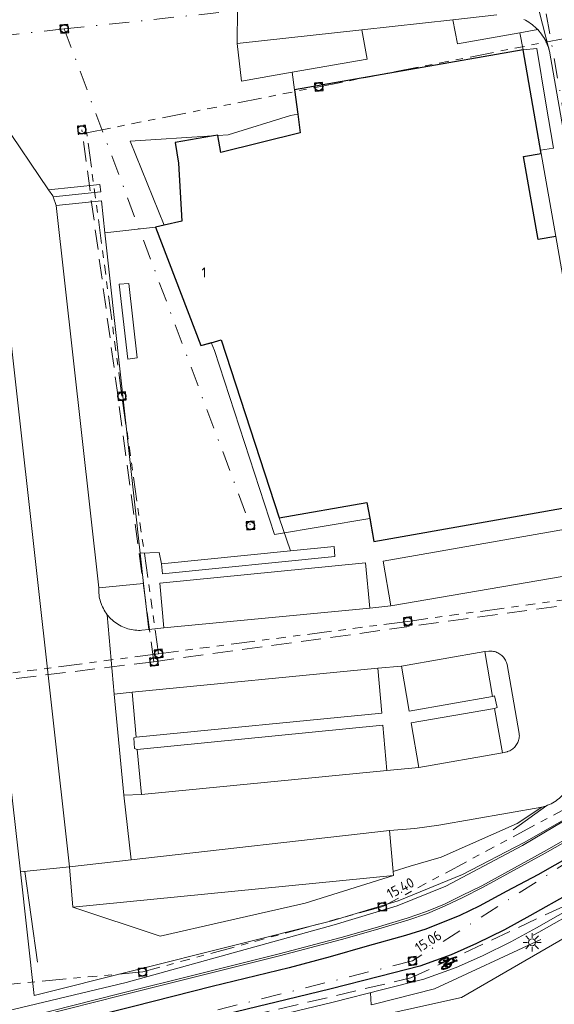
# Model space of a CAD drawing. Header units: metres. Extents: x 174255 to 175175, y 462028 to 462911.
# Tile 4 of 256: x 174359 to 174412, y 462183 to 462281. Entities that reach past the tile are written whole.
import ezdxf
from ezdxf.enums import TextEntityAlignment as Align

# ---------------------------------------------------------------- set-up
doc = ezdxf.new("R2010")
doc.units = ezdxf.units.M
for name, pattern in [('RI-DRAINAGE', [19.2, 6, -1.8, 1.8, -1.8, 2.4, -1.8, 1.8, -1.8]), ('RI-HWA', [7.4, 5, -2.4]), ('RI-VWA', [11, 5, -3, 0, -3])]:
    doc.linetypes.add(name, pattern=pattern)
for name, color, linetype, lineweight in [('B-WE-IE-MEUBILAIR_WEGMEUBILAIR-LICHTMAST-S', 8, 'Continuous', 20), ('B-WE-OG-BEBOUWING-G', 8, 'Continuous', 30), ('B-WE-OG-BEBOUWING_HUISNUMMER-T20', 8, 'Continuous', 20), ('B-WE-OG-TERREIN_GROEN-G', 8, 'Continuous', 20), ('B-WE-OG-TERREINAFSCHEIDING-G', 8, 'IE-TERREINAFSCHEIDING-KUNSTMATIG-DICHT', 20), ('B-WE-OG-WEG_VERHARD_GESLOTEN -G', 8, 'Continuous', 20), ('B-WE-OG-WEG_VERHARD_OPEN -G', 8, 'Continuous', 20), ('B-WE-RI-DRAINAGE-G', 8, 'RI-DRAINAGE', 20), ('B-WE-RI-DRAINAGE-T20', 8, 'Continuous', 20), ('B-WE-RI-DRAINAGE_RIOOLPUT_INSPECTIEPUT-S', 8, 'Continuous', 20), ('B-WE-RI-HWA-G', 8, 'RI-HWA', 20), ('B-WE-RI-HWA_RIOOLPUT_INSPECTIEPUT-S', 8, 'RI-HWA', 20), ('B-WE-RI-VWA-G', 8, 'RI-VWA', 20), ('B-WE-RI-VWA-T20', 8, 'Continuous', 20), ('B-WE-RI-VWA_RIOOLPUT_INSPECTIEPUT-S', 8, 'Continuous', 20), ('B-WE-VW-MARKERING_SYMBOOL-G', 8, 'Continuous', 20), ('B-XX-KG-GRENS_PERCEEL-BEREKEND-G', 213, 'Continuous', 20), ('B-XX-KG-GRENS_PERCEEL-G', 213, 'Continuous', 20)]:
    doc.layers.add(name, color=color, linetype=linetype, lineweight=lineweight)
doc.layers.add('B-WE-VH-MATERIAALGRENS-G', color=8, linetype='Continuous')
doc.styles.add('NLCS-ISO-M500-T20', font='NLCS-ISO.ttf', dxfattribs={"height": 1})
doc.linetypes.add('IE-TERREINAFSCHEIDING-KUNSTMATIG-DICHT', pattern='A,8,-1,[82,NLCS.SHX,S=0.75,R=90,X=0,Y=0],-1', length=10)

# ---------------------------------------------------------------- blocks, each defined once
blk = doc.blocks.new('B-SRI-PUT_VWA-SO')
at = {"flags": 128}
blk.add_lwpolyline([(-2, 2), (2, 2), (2, -2), (-2, -2)], close=True, dxfattribs=at)
at = {"lineweight": -3, "flags": 128}
blk.add_lwpolyline([(2, -2), (2, 2), (-2, 2), (-2, -2)], close=True, dxfattribs=at)
at = {"lineweight": -3}
blk.add_circle((0, 0), 2, dxfattribs=at)
blk = doc.blocks.new('Lichtmast bestaand')
for p, q in [((-0.45, 0), (-0.9, 0)), ((-0.318, 0.318), (-0.636, 0.636)), ((0, 0.45), (0, 0.9)), ((0.318, 0.318), (0.636, 0.636)), ((0.45, 0), (0.9, 0)), ((-0.318, -0.318), (-0.636, -0.636)), ((0, -0.9), (0, -0.45)), ((0.318, -0.318), (0.636, -0.636))]:
    blk.add_line(p, q)
blk.add_circle((0, 0), 0.35)
blk = doc.blocks.new('fietssymbool')
for p, q in [((-0.242, 1.24), (-0.262, 1.05)), ((-0.231, 1.347), (-0.242, 1.24)), ((-0.19, 1.743), (-0.231, 1.347)), ((-0.219, 0.992), (-0.205, 1.138)), ((-0.205, 0.964), (-0.219, 0.992)), ((-0.205, 1.138), (0.006, 0.562)), ((-0.182, 1.363), (-0.194, 1.246)), ((-0.194, 1.246), (-0.048, 0.847)), ((-0.177, 1.801), (-0.19, 1.743)), ((0.012, 1.363), (-0.182, 1.363)), ((-0.165, 1.523), (-0.152, 1.653)), ((-0.005, 1.523), (-0.165, 1.523)), ((-0.061, 1.856), (-0.108, 1.856)), ((-0.105, 1.695), (-0.061, 1.695)), ((-0.061, 1.695), (-0.061, 1.856)), ((0.163, 1.523), (-0.005, 1.523)), ((0.146, 1.363), (0.012, 1.363)), ((0.073, 0.65), (0.146, 1.363)), ((0.183, 1.258), (0.121, 0.65)), ((0.125, 1.733), (0.125, 1.71)), ((0.255, 1.743), (0.134, 1.743)), ((0.144, 1.673), (0.175, 1.649)), ((0.175, 1.649), (0.163, 1.523)), ((0.217, 1.063), (0.183, 1.258)), ((0.201, 1.432), (0.219, 1.615)), ((0.266, 1.054), (0.201, 1.432)), ((0.227, 1.005), (0.217, 1.063)), ((0.219, 1.615), (0.229, 1.608)), ((0.244, 1.614), (0.265, 1.732)), ((-0.468, 0.651), (-0.473, 0.572)), ((-0.473, 0.572), (-0.472, 0.486)), ((-0.431, 0.06), (-0.405, 0.028)), ((-0.357, 0.513), (-0.347, 0.611)), ((-0.299, 0.512), (-0.317, 0.494)), ((-0.289, 0.938), (-0.303, 0.949)), ((-0.285, 0.538), (-0.299, 0.512)), ((-0.295, 0.715), (-0.274, 0.918)), ((-0.274, 0.918), (-0.289, 0.938)), ((-0.273, 0.575), (-0.285, 0.538)), ((-0.262, 0.631), (-0.273, 0.575)), ((-0.235, 0.845), (-0.262, 0.631)), ((-0.219, 0.795), (-0.235, 0.845)), ((-0.195, 0.654), (-0.204, 0.728)), ((-0.159, 0.817), (-0.172, 0.873)), ((-0.14, 0.675), (-0.147, 0.743)), ((-0.048, 0.847), (0.024, 0.65)), ((0.006, 0.562), (0.009, 0.439)), ((0.024, 0.65), (0.073, 0.65)), ((0.101, 0.374), (0.141, 0.386)), ((0.121, 0.65), (0.138, 0.649)), ((0.191, 0.65), (0.333, 0.65)), ((0.308, 0.44), (0.193, 0.403)), ((0.197, 0.376), (0.193, 0.403)), ((0.205, 0.328), (0.197, 0.376)), ((0.217, 0.277), (0.205, 0.328)), ((0.237, 0.221), (0.217, 0.277)), ((0.255, 0.186), (0.237, 0.221)), ((0.277, 0.153), (0.255, 0.186)), ((0.38, 0.602), (0.38, 0.539)), ((0.469, 0.553), (0.469, 0.54))]:
    blk.add_line(p, q)
for centre, radius, start, end in [((-0.046, 0.765), 0.46, 144.84004, 163.73474), ((-0.333, 0.967), 0.109, 49.47188, 144.84022), ((-0.617, 0.766), 0.457, 16.21951, 29.63819), ((-0.108, 1.785), 0.0709, 90.00029, 167.2222), ((-0.105, 1.648), 0.0472, 90.33459, 174.16523), ((0.134, 1.733), 0.00945, 90, 180), ((0.172, 1.71), 0.0472, 179.99871, 232.73214), ((0.62, 0.765), 0.46, 148.55941, 163.73478), ((0.235, 1.615), 0.00945, 232.73376, 350.17812), ((0.255, 1.733), 0.00945, 350.17795, 90), ((0.333, 0.967), 0.109, 35.15989, 127.34095), ((0.046, 0.765), 0.46, 16.26526, 35.15996), ((1.169, 0.538), 1.7, 173.10903, 186.8907), ((0.421, 0.628), 0.946, 163.73481, 173.10912), ((0.421, 0.448), 0.946, 186.89088, 196.26519), ((-0.046, 0.311), 0.46, 196.26526, 215.15996), ((0.749, 0.54), 1.222, 171.98013, 188.02006), ((0.212, 0.615), 0.679, 161.21438, 171.98035), ((0.212, 0.464), 0.679, 188.01975, 198.78572), ((-0.125, 0.73), 0.324, 140.60696, 161.21394), ((-0.125, 0.35), 0.324, 198.78584, 219.39282), ((-0.333, 0.109), 0.109, 215.15995, 324.84026), ((-0.331, 0.899), 0.0567, 42.3697, 140.60647), ((-0.331, 0.18), 0.0567, 219.39287, 320.60651), ((-0.333, 0.511), 0.0236, 174.14449, 313.95888), ((-0.276, 0.604), 0.0709, 132.99609, 174.14399), ((-0.389, 0.725), 0.0945, 312.99677, 354.16589), ((-0.538, 0.73), 0.324, 35.61423, 39.91432), ((-0.538, 0.35), 0.324, 320.60719, 341.21416), ((-0.62, 0.311), 0.46, 324.83972, 343.73442), ((-0.538, 0.73), 0.324, 18.78592, 20.74172), ((-0.874, 0.615), 0.679, 8.01965, 18.78562), ((-0.874, 0.464), 0.679, 341.21428, 351.98024), ((-1.412, 0.54), 1.222, 351.98013, 8.02008), ((-1.086, 0.628), 0.946, 6.9581, 16.26519), ((-1.086, 0.448), 0.946, 343.73481, 353.10912), ((-1.835, 0.538), 1.7, 353.10904, 6.92814), ((0.08, 0.441), 0.0709, 181.59092, 287.70021), ((1.835, 0.538), 1.7, 173.10955, 176.24184), ((1.835, 0.538), 1.7, 185.12229, 186.89086), ((1.086, 0.628), 0.946, 163.73481, 173.10912), ((1.086, 0.448), 0.946, 186.89088, 196.26519), ((0.62, 0.311), 0.46, 196.26526, 215.15996), ((1.408, 0.54), 1.222, 171.98176, 174.84149), ((1.408, 0.54), 1.222, 186.41075, 188.02074), ((0.87, 0.615), 0.679, 161.21438, 171.98035), ((0.87, 0.464), 0.679, 188.01975, 198.78572), ((0.534, 0.73), 0.324, 140.60696, 161.21394), ((0.534, 0.35), 0.324, 198.78584, 219.39282), ((0.333, 0.109), 0.109, 215.15995, 324.84026), ((0.328, 0.899), 0.0567, 39.39287, 140.60647), ((0.328, 0.18), 0.0567, 219.39287, 320.60651), ((0.276, 0.539), 0.104, 287.7005, 0.00007), ((0.333, 0.602), 0.0472, 0, 90), ((0.121, 0.73), 0.324, 18.78607, 39.39301), ((0.121, 0.35), 0.324, 320.60719, 341.21416), ((0.046, 0.311), 0.46, 324.84004, 343.73474), ((-0.215, 0.615), 0.679, 8.01965, 18.78562), ((-0.215, 0.464), 0.679, 341.21428, 351.98025), ((-0.753, 0.54), 1.222, 0.64206, 8.02012), ((-0.753, 0.54), 1.222, 351.98024, 0.00018), ((-0.421, 0.628), 0.946, 6.89088, 16.26519), ((-0.421, 0.448), 0.946, 343.73481, 353.10912), ((-1.169, 0.538), 1.7, 353.1093, 6.89095)]:
    blk.add_arc(centre, radius, start, end)
for points in [[(-0.413, 0.878), (-0.471, 0.94), (-0.388, 0.918), (-0.449, 0.987)], [(-0.388, 0.918), (-0.449, 0.987), (-0.364, 0.946), (-0.416, 1.038)], [(-0.364, 0.946), (-0.416, 1.038), (-0.346, 0.954), (-0.385, 1.063)], [(-0.346, 0.954), (-0.385, 1.063), (-0.327, 0.956), (-0.346, 1.075)], [(-0.327, 0.956), (-0.346, 1.075), (-0.312, 0.953), (-0.323, 1.076)], [(-0.312, 0.953), (-0.323, 1.076), (-0.296, 0.943), (-0.285, 1.065)], [(-0.296, 0.943), (-0.285, 1.065), (-0.262, 1.05)], [(-0.296, 0.943), (-0.262, 1.05), (-0.219, 0.992)], [(-0.198, 0.948), (-0.274, 0.918), (-0.219, 0.992), (-0.293, 0.941)], [(-0.19, 1.743), (-0.152, 1.653), (-0.262, 1.05), (-0.219, 0.992)], [(0.024, 0.65), (-0.194, 1.246), (0.006, 0.562), (-0.205, 1.138)], [(-0.152, 1.653), (-0.19, 1.743), (-0.148, 1.668), (-0.175, 1.807)], [(0.146, 1.363), (0.163, 1.523), (-0.182, 1.363), (-0.165, 1.523)], [(-0.148, 1.668), (-0.175, 1.807), (-0.141, 1.679), (-0.168, 1.822)], [(-0.141, 1.679), (-0.168, 1.822), (-0.133, 1.686), (-0.16, 1.834)], [(-0.133, 1.686), (-0.16, 1.834), (-0.127, 1.69), (-0.146, 1.845)], [(-0.127, 1.69), (-0.146, 1.845), (-0.121, 1.692), (-0.133, 1.852)], [(-0.121, 1.692), (-0.133, 1.852), (-0.112, 1.695), (-0.12, 1.855)], [(-0.112, 1.695), (-0.12, 1.855), (-0.105, 1.695), (-0.108, 1.856)], [(-0.061, 1.695), (-0.061, 1.856), (-0.105, 1.695), (-0.108, 1.856)], [(0.073, 0.65), (0.121, 0.65), (0.175, 1.649), (0.219, 1.615)], [(0.136, 1.733), (0.125, 1.733), (0.127, 1.74)], [(0.125, 1.733), (0.136, 1.733), (0.125, 1.71), (0.139, 1.706)], [(0.139, 1.706), (0.125, 1.71), (0.126, 1.701)], [(0.139, 1.706), (0.126, 1.701), (0.129, 1.691)], [(0.136, 1.733), (0.127, 1.74), (0.13, 1.742)], [(0.139, 1.706), (0.129, 1.691), (0.134, 1.683)], [(0.136, 1.733), (0.13, 1.742), (0.134, 1.743)], [(0.134, 1.743), (0.144, 1.673), (0.255, 1.743), (0.229, 1.608)], [(0.139, 1.706), (0.134, 1.683), (0.138, 1.678)], [(0.139, 1.706), (0.138, 1.678), (0.144, 1.673)], [(0.217, 1.063), (0.266, 1.054), (0.183, 1.258), (0.201, 1.432)], [(0.277, 0.927), (0.227, 1.005), (0.25, 0.885), (0.195, 0.943)], [(0.217, 1.063), (0.227, 1.005), (0.266, 1.054)], [(0.298, 0.948), (0.266, 1.054), (0.277, 0.927), (0.227, 1.005)], [(0.232, 1.622), (0.229, 1.608), (0.233, 1.606)], [(0.254, 1.734), (0.265, 1.732), (0.232, 1.622), (0.244, 1.614)], [(0.232, 1.622), (0.242, 1.609), (0.244, 1.614)], [(0.232, 1.622), (0.239, 1.607), (0.242, 1.609)], [(0.232, 1.622), (0.233, 1.606), (0.239, 1.607)], [(0.254, 1.734), (0.255, 1.743), (0.259, 1.742)], [(0.254, 1.734), (0.259, 1.742), (0.263, 1.74)], [(0.254, 1.734), (0.263, 1.74), (0.264, 1.736)], [(0.254, 1.734), (0.264, 1.736), (0.265, 1.732)], [(0.311, 0.954), (0.297, 1.07), (0.298, 0.948), (0.266, 1.054)], [(0.322, 0.956), (0.336, 1.076), (0.311, 0.954), (0.297, 1.07)], [(0.342, 0.954), (0.376, 1.067), (0.322, 0.956), (0.336, 1.076)], [(0.358, 0.947), (0.417, 1.037), (0.342, 0.954), (0.376, 1.067)], [(0.373, 0.933), (0.451, 0.983), (0.358, 0.947), (0.417, 1.037)], [(0.393, 0.906), (0.472, 0.938), (0.373, 0.933), (0.451, 0.983)], [(-0.471, 0.601), (-0.53, 0.608), (-0.467, 0.659), (-0.525, 0.676)], [(-0.472, 0.483), (-0.53, 0.477), (-0.471, 0.601), (-0.53, 0.608)], [(-0.466, 0.408), (-0.526, 0.41), (-0.472, 0.483), (-0.53, 0.477)], [(-0.456, 0.338), (-0.518, 0.329), (-0.466, 0.408), (-0.526, 0.41)], [(-0.467, 0.659), (-0.525, 0.676), (-0.458, 0.729), (-0.518, 0.749)], [(-0.458, 0.729), (-0.518, 0.749), (-0.449, 0.773), (-0.508, 0.811)], [(-0.442, 0.279), (-0.509, 0.27), (-0.456, 0.338), (-0.518, 0.329)], [(-0.434, 0.253), (-0.496, 0.214), (-0.442, 0.279), (-0.509, 0.27)], [(-0.449, 0.773), (-0.508, 0.811), (-0.436, 0.82), (-0.493, 0.875)], [(-0.424, 0.226), (-0.48, 0.159), (-0.434, 0.253), (-0.496, 0.214)], [(-0.436, 0.82), (-0.493, 0.875), (-0.413, 0.878), (-0.471, 0.94)], [(-0.411, 0.198), (-0.454, 0.099), (-0.424, 0.226), (-0.48, 0.159)], [(-0.391, 0.166), (-0.424, 0.048), (-0.411, 0.198), (-0.454, 0.099)], [(-0.377, 0.147), (-0.4, 0.023), (-0.391, 0.166), (-0.424, 0.048)], [(-0.354, 0.128), (-0.355, 0.002), (-0.377, 0.147), (-0.4, 0.023)], [(-0.353, 0.556), (-0.355, 0.501), (-0.356, 0.523), (-0.357, 0.508)], [(-0.349, 0.593), (-0.349, 0.493), (-0.353, 0.556), (-0.355, 0.501)], [(-0.341, 0.124), (-0.306, 0.003), (-0.354, 0.128), (-0.355, 0.002)], [(-0.346, 0.619), (-0.339, 0.488), (-0.349, 0.593), (-0.349, 0.493)], [(-0.34, 0.635), (-0.328, 0.488), (-0.346, 0.619), (-0.339, 0.488)], [(-0.305, 0.13), (-0.264, 0.024), (-0.341, 0.124), (-0.306, 0.003)], [(-0.334, 0.645), (-0.318, 0.493), (-0.34, 0.635), (-0.328, 0.488)], [(-0.326, 0.654), (-0.299, 0.512), (-0.334, 0.645), (-0.318, 0.493)], [(-0.311, 0.672), (-0.283, 0.544), (-0.326, 0.654), (-0.299, 0.512)], [(-0.3, 0.695), (-0.271, 0.584), (-0.311, 0.672), (-0.283, 0.544)], [(-0.287, 0.144), (-0.225, 0.075), (-0.305, 0.13), (-0.264, 0.024)], [(-0.295, 0.715), (-0.262, 0.631), (-0.3, 0.695), (-0.271, 0.584)], [(-0.274, 0.918), (-0.235, 0.845), (-0.295, 0.715), (-0.262, 0.631)], [(-0.225, 0.075), (-0.287, 0.144), (-0.189, 0.15), (-0.251, 0.199)], [(-0.175, 0.884), (-0.235, 0.845), (-0.198, 0.948), (-0.274, 0.918)], [(-0.189, 0.15), (-0.251, 0.199), (-0.167, 0.222), (-0.22, 0.282)], [(-0.161, 0.825), (-0.222, 0.806), (-0.175, 0.884), (-0.235, 0.845)], [(-0.147, 0.746), (-0.21, 0.757), (-0.161, 0.825), (-0.222, 0.806)], [(-0.167, 0.222), (-0.22, 0.282), (-0.148, 0.321), (-0.207, 0.339)], [(-0.14, 0.67), (-0.199, 0.693), (-0.147, 0.746), (-0.21, 0.757)], [(-0.148, 0.321), (-0.207, 0.339), (-0.139, 0.415), (-0.194, 0.435)], [(-0.135, 0.594), (-0.191, 0.601), (-0.14, 0.67), (-0.199, 0.693)], [(-0.139, 0.415), (-0.194, 0.435), (-0.135, 0.518), (-0.19, 0.525)], [(-0.135, 0.518), (-0.19, 0.525), (-0.135, 0.594), (-0.191, 0.601)], [(0.009, 0.439), (0.006, 0.562), (0.081, 0.447), (0.024, 0.65)], [(0.009, 0.439), (0.081, 0.447), (0.016, 0.41)], [(0.081, 0.447), (0.016, 0.41), (0.031, 0.39)], [(0.024, 0.65), (0.333, 0.65), (0.101, 0.374), (0.308, 0.44)], [(0.081, 0.447), (0.031, 0.39), (0.046, 0.379)], [(0.081, 0.447), (0.046, 0.379), (0.065, 0.372)], [(0.081, 0.447), (0.065, 0.372), (0.082, 0.371)], [(0.081, 0.447), (0.082, 0.371), (0.101, 0.374)], [(0.194, 0.683), (0.141, 0.69), (0.191, 0.65), (0.138, 0.649)], [(0.202, 0.734), (0.146, 0.738), (0.194, 0.683), (0.141, 0.69)], [(0.193, 0.403), (0.141, 0.386), (0.202, 0.347), (0.147, 0.335)], [(0.216, 0.796), (0.157, 0.808), (0.202, 0.734), (0.146, 0.738)], [(0.202, 0.347), (0.147, 0.335), (0.211, 0.304), (0.155, 0.279)], [(0.211, 0.304), (0.155, 0.279), (0.229, 0.24), (0.169, 0.216)], [(0.232, 0.846), (0.173, 0.875), (0.216, 0.796), (0.157, 0.808)], [(0.229, 0.24), (0.169, 0.216), (0.259, 0.178), (0.189, 0.148)], [(0.25, 0.885), (0.195, 0.943), (0.232, 0.846), (0.173, 0.875)], [(0.259, 0.178), (0.189, 0.148), (0.288, 0.139), (0.22, 0.083)], [(0.288, 0.139), (0.22, 0.083), (0.294, 0.134), (0.252, 0.036)], [(0.294, 0.134), (0.252, 0.036), (0.315, 0.125), (0.286, 0.011)], [(0.315, 0.125), (0.286, 0.011), (0.325, 0.123), (0.325, 0)], [(0.319, 0.53), (0.308, 0.44), (0.328, 0.448)], [(0.38, 0.602), (0.328, 0.61), (0.38, 0.539), (0.319, 0.53)], [(0.319, 0.53), (0.378, 0.519), (0.319, 0.53), (0.38, 0.539)], [(0.319, 0.53), (0.37, 0.494), (0.319, 0.53), (0.378, 0.519)], [(0.319, 0.53), (0.357, 0.473), (0.319, 0.53), (0.37, 0.494)], [(0.319, 0.53), (0.328, 0.448), (0.319, 0.53), (0.357, 0.473)], [(0.325, 0.123), (0.325, 0), (0.34, 0.125), (0.362, 0.004)], [(0.328, 0.61), (0.365, 0.637), (0.333, 0.65), (0.352, 0.646)], [(0.328, 0.61), (0.377, 0.619), (0.365, 0.637)], [(0.328, 0.61), (0.38, 0.602), (0.377, 0.619)], [(0.34, 0.125), (0.362, 0.004), (0.351, 0.128), (0.386, 0.014)], [(0.351, 0.128), (0.386, 0.014), (0.371, 0.144), (0.419, 0.042)], [(0.371, 0.144), (0.419, 0.042), (0.391, 0.17), (0.448, 0.088)], [(0.391, 0.17), (0.448, 0.088), (0.403, 0.19), (0.467, 0.126)], [(0.416, 0.863), (0.485, 0.902), (0.393, 0.906), (0.472, 0.938)], [(0.403, 0.19), (0.467, 0.126), (0.415, 0.213), (0.488, 0.182)], [(0.415, 0.213), (0.488, 0.182), (0.429, 0.249), (0.499, 0.224)], [(0.43, 0.827), (0.497, 0.859), (0.416, 0.863), (0.485, 0.902)], [(0.429, 0.249), (0.499, 0.224), (0.439, 0.282), (0.509, 0.269)], [(0.445, 0.776), (0.509, 0.805), (0.43, 0.827), (0.497, 0.859)], [(0.439, 0.282), (0.509, 0.269), (0.454, 0.346), (0.519, 0.334)], [(0.458, 0.707), (0.52, 0.729), (0.445, 0.776), (0.509, 0.805)], [(0.454, 0.346), (0.519, 0.334), (0.463, 0.418), (0.525, 0.4)], [(0.465, 0.642), (0.528, 0.632), (0.458, 0.707), (0.52, 0.729)], [(0.463, 0.418), (0.525, 0.4), (0.467, 0.473), (0.53, 0.47)], [(0.467, 0.473), (0.53, 0.47), (0.465, 0.642), (0.528, 0.632)]]:
    blk.add_solid(points)

msp = doc.modelspace()

# ---------------------------------------------------------------- linework, layer by layer
at = {"layer": 'B-WE-OG-BEBOUWING-G'}
for points in [[(174412.642, 462259.073), (174410.869, 462258.761), (174409.414, 462267.043), (174411.187, 462267.354), (174409.377, 462277.689), (174386.609, 462273.682), (174386.921, 462271.279), (174387.162, 462269.419), (174379.26, 462267.438), (174378.964, 462269.133), (174378.956, 462269.182), (174378.541, 462269.109), (174374.701, 462268.439), (174375.037, 462266.39), (174375.372, 462260.612), (174373.613, 462260.192), (174372.748, 462259.986), (174377.268, 462248.202), (174378.292, 462248.488), (174379.281, 462248.764), (174385.083, 462231.025)], [(174385.083, 462231.025), (174393.816, 462232.572), (174394.097, 462230.988), (174394.507, 462228.673), (174417.278, 462232.7)]]:
    msp.add_lwpolyline(points, dxfattribs=at)
at = {"layer": 'B-WE-OG-TERREIN_GROEN-G'}
msp.add_line((174396.476, 462195.386), (174396.438, 462195.791), dxfattribs=at)
for points in [[(174406.765, 462281.161), (174402.372, 462280.676)], [(174402.372, 462280.676), (174402.837, 462278.287), (174409.061, 462279.377), (174410.841, 462279.689), (174410.721, 462279.811), (174410.578, 462279.946), (174410.43, 462280.075), (174410.276, 462280.198), (174410.118, 462280.314), (174409.955, 462280.424), (174409.788, 462280.527), (174409.617, 462280.623), (174409.442, 462280.713)], [(174393.314, 462279.677), (174380.884, 462278.305), (174381.315, 462274.552), (174386.364, 462275.44), (174393.828, 462276.752), (174393.314, 462279.677)], [(174372.083, 462219.905), (174371.541, 462224.49), (174367.093, 462224.072), (174367.088, 462223.892), (174367.091, 462223.712), (174367.102, 462223.532), (174367.121, 462223.354), (174367.148, 462223.176), (174367.183, 462222.999), (174367.225, 462222.824), (174367.276, 462222.651), (174367.334, 462222.481), (174367.399, 462222.313), (174367.472, 462222.148), (174367.552, 462221.987), (174367.639, 462221.83), (174367.733, 462221.676), (174367.834, 462221.527), (174367.941, 462221.383), (174368.055, 462221.243), (174368.175, 462221.109), (174368.3, 462220.98), (174368.431, 462220.857), (174368.568, 462220.739), (174368.71, 462220.628), (174368.856, 462220.524), (174369.007, 462220.426), (174369.162, 462220.334), (174369.321, 462220.25), (174369.484, 462220.173), (174369.65, 462220.103), (174369.818, 462220.041), (174369.99, 462219.986), (174370.164, 462219.938), (174370.339, 462219.899), (174370.516, 462219.867), (174370.695, 462219.844), (174370.874, 462219.828), (174371.054, 462219.82), (174371.234, 462219.821), (174371.386, 462219.827), (174372.083, 462219.905)], [(174411.244, 462202.182), (174411.294, 462202.196), (174411.476, 462202.25), (174411.656, 462202.312), (174411.832, 462202.382), (174412.006, 462202.459), (174412.177, 462202.543), (174412.343, 462202.635), (174412.506, 462202.733), (174412.665, 462202.838), (174412.818, 462202.95), (174412.967, 462203.068), (174413.111, 462203.192), (174413.25, 462203.322), (174413.383, 462203.458), (174413.51, 462203.599), (174413.617, 462203.729)], [(174396.059, 462199.87), (174396.438, 462195.791), (174398.119, 462196.309), (174401.228, 462197.207), (174408.805, 462200.572), (174411.244, 462202.182), (174400.978, 462200.409), (174398.587, 462200.086), (174396.059, 462199.87)], [(174359.284, 462195.752), (174364.188, 462196.236), (174364.52, 462192.217)], [(174396.476, 462195.386), (174364.52, 462192.217), (174373.224, 462189.351), (174379.63, 462190.807), (174387.666, 462192.639), (174396.476, 462195.386)], [(174394.665, 462182.609), (174394.232, 462182.494), (174394.187, 462183.71)]]:
    msp.add_lwpolyline(points, dxfattribs=at)
at = {"layer": 'B-WE-OG-TERREINAFSCHEIDING-G', "ltscale": 0.5}
for p, q in [((174411.758, 462202.352), (174408.392, 462199.943)), ((174359.736, 462195.797), (174360.994, 462186.752))]:
    msp.add_line(p, q, dxfattribs=at)
msp.add_lwpolyline([(174411.166, 462189.022), (174400.57, 462184.089), (174394.665, 462182.609)], dxfattribs=at)
at = {"layer": 'B-WE-OG-WEG_VERHARD_GESLOTEN -G'}
for points in [[(174419.86, 462202.313), (174411.573, 462197.6), (174405.351, 462194.186), (174403.365, 462193.209), (174401.617, 462192.362), (174399.84, 462191.618), (174397.885, 462190.944), (174394.687, 462189.966), (174391.297, 462189.026), (174385.118, 462187.378), (174377.007, 462185.364), (174369.291, 462183.435), (174350.898, 462178.779)], [(174424.955, 462198.129), (174420.118, 462195.413), (174415.047, 462192.63), (174410.72, 462190.179), (174408.165, 462188.786), (174405.323, 462187.379), (174402.729, 462186.222), (174399.487, 462185.063), (174395.413, 462184.021), (174390.462, 462182.766), (174385.078, 462181.468), (174383.288, 462181.025), (174375.435, 462179.116), (174372.236, 462178.597), (174369.74, 462178.02), (174352.445, 462173.896)], [(174425.199, 462197.693), (174420.361, 462194.976), (174415.291, 462192.194), (174410.963, 462189.742), (174410.395, 462189.432)]]:
    msp.add_lwpolyline(points, dxfattribs=at)
at = {"layer": 'B-WE-OG-WEG_VERHARD_OPEN -G'}
for p, q in [((174411.99, 462277.657), (174409.243, 462288.384)), ((174393.314, 462279.677), (174402.372, 462280.676)), ((174409.061, 462279.377), (174409.377, 462277.689)), ((174386.364, 462275.44), (174386.609, 462273.682)), ((174362.858, 462262.152), (174362.54, 462263.02)), ((174367.093, 462224.072), (174362.858, 462262.152)), ((174372.748, 462259.986), (174367.707, 462259.436)), ((174367.707, 462259.436), (174371.209, 462227.517)), ((174352.168, 462258.636), (174359.284, 462195.752)), ((174386.192, 462227.733), (174385.083, 462231.025)), ((174386.192, 462227.733), (174373.34, 462226.442)), ((174371.209, 462227.517), (174371.541, 462224.49)), ((174414.634, 462225.415), (174396.202, 462222.249)), ((174394.094, 462222.038), (174373.573, 462220.071)), ((174396.202, 462222.249), (174394.094, 462222.038)), ((174367.941, 462221.383), (174368.637, 462213.468)), ((174373.573, 462220.071), (174372.083, 462219.905)), ((174397.251, 462216.254), (174405.556, 462217.697)), ((174405.556, 462217.697), (174406.319, 462213.243)), ((174370.413, 462213.652), (174394.908, 462216.056)), ((174394.908, 462216.056), (174397.251, 462216.254)), ((174370.413, 462213.652), (174368.637, 462213.468)), ((174368.637, 462213.468), (174369.593, 462203.381)), ((174370.82, 462209.167), (174370.413, 462213.652)), ((174406.531, 462212.038), (174407.323, 462207.624)), ((174371.347, 462203.461), (174370.926, 462207.935)), ((174407.323, 462207.624), (174398.986, 462206.156)), ((174398.986, 462206.156), (174395.802, 462205.858)), ((174395.802, 462205.858), (174371.347, 462203.461)), ((174369.593, 462203.381), (174371.347, 462203.461)), ((174369.593, 462203.381), (174370.328, 462196.936)), ((174370.328, 462196.936), (174396.059, 462199.87))]:
    msp.add_line(p, q, dxfattribs=at)
for points in [[(174362.095, 462263.72), (174357.461, 462270.574), (174357.372, 462270.698), (174357.269, 462270.853), (174357.173, 462271.012), (174357.084, 462271.175), (174357.002, 462271.342), (174356.928, 462271.512), (174356.86, 462271.685), (174356.801, 462271.861), (174356.749, 462272.04), (174356.704, 462272.22), (174356.668, 462272.403), (174356.639, 462272.586), (174356.618, 462272.771), (174353.686, 462299.672)], [(174382.458, 462285.406), (174380.967, 462285.244), (174380.884, 462278.305)], [(174410.841, 462279.689), (174410.973, 462279.544), (174411.099, 462279.393), (174411.219, 462279.238), (174411.333, 462279.077), (174411.44, 462278.913), (174411.54, 462278.744), (174411.633, 462278.571), (174411.719, 462278.394), (174411.798, 462278.214), (174411.869, 462278.031), (174411.933, 462277.845), (174411.99, 462277.657)], [(174422.59, 462218.374), (174419.972, 462231.06), (174419.979, 462231.279), (174419.979, 462231.498), (174419.97, 462231.717), (174419.953, 462231.935), (174419.929, 462232.153), (174419.896, 462232.37), (174419.879, 462232.467), (174419.722, 462233.377), (174412.018, 462277.549), (174411.99, 462277.657)], [(174362.54, 462263.02), (174367.292, 462263.519), (174367.216, 462264.268), (174362.095, 462263.72)], [(174362.095, 462263.72), (174362.506, 462263.112), (174362.54, 462263.02)], [(174367.707, 462259.436), (174367.358, 462262.616), (174362.858, 462262.152)], [(174357.151, 462259.188), (174364.188, 462196.236), (174370.328, 462196.936)], [(174370.093, 462254.401), (174369.139, 462254.307), (174369.977, 462246.839), (174370.928, 462246.968), (174370.093, 462254.401)], [(174396.202, 462222.249), (174395.434, 462226.707), (174413.798, 462229.946)], [(174373.34, 462226.442), (174373.444, 462225.446), (174390.636, 462227.164), (174390.539, 462228.169), (174386.192, 462227.733)], [(174371.209, 462227.517), (174373.105, 462227.587), (174373.34, 462226.442)], [(174373.573, 462220.071), (174373.187, 462224.524), (174393.691, 462226.535), (174394.094, 462222.038)], [(174407.323, 462207.624), (174407.782, 462207.723), (174407.836, 462207.739), (174407.945, 462207.778), (174408.052, 462207.824), (174408.155, 462207.878), (174408.254, 462207.938), (174408.348, 462208.006), (174408.438, 462208.079), (174408.523, 462208.159), (174408.601, 462208.244), (174408.674, 462208.334), (174408.74, 462208.429), (174408.8, 462208.529), (174408.853, 462208.632), (174408.898, 462208.739), (174408.936, 462208.849), (174408.966, 462208.961), (174408.989, 462209.074), (174409.003, 462209.19), (174409.01, 462209.305), (174409.008, 462209.421), (174408.999, 462209.537), (174407.781, 462216.429), (174407.758, 462216.515), (174407.721, 462216.627), (174407.676, 462216.736), (174407.624, 462216.842), (174407.565, 462216.944), (174407.499, 462217.042), (174407.427, 462217.135), (174407.349, 462217.223), (174407.264, 462217.306), (174407.175, 462217.382), (174407.08, 462217.453), (174406.981, 462217.516), (174406.878, 462217.573), (174406.771, 462217.623), (174406.661, 462217.666), (174406.548, 462217.7), (174406.433, 462217.727), (174406.317, 462217.747), (174406.2, 462217.758), (174406.082, 462217.762), (174405.964, 462217.757), (174405.556, 462217.697)], [(174394.908, 462216.056), (174395.306, 462211.557), (174370.82, 462209.167)], [(174406.319, 462213.243), (174398.025, 462211.779), (174397.251, 462216.254)], [(174406.319, 462213.243), (174406.546, 462213.287), (174406.795, 462212.123), (174406.531, 462212.038)], [(174398.986, 462206.156), (174398.245, 462210.599), (174406.531, 462212.038)], [(174370.926, 462207.935), (174395.412, 462210.368), (174395.802, 462205.858)], [(174370.926, 462207.935), (174370.65, 462208.046), (174370.597, 462209.098), (174370.82, 462209.167)], [(174424.145, 462207.349), (174423.903, 462207.067), (174423.635, 462206.81), (174423.343, 462206.58), (174409.48, 462198.662), (174403.34, 462195.474), (174396.93, 462192.869), (174390.306, 462190.87), (174360.655, 462183.414), (174359.284, 462195.752)], [(174419.759, 462202.486), (174411.475, 462197.775), (174405.259, 462194.363), (174403.277, 462193.389), (174401.535, 462192.545), (174399.769, 462191.805), (174397.823, 462191.134), (174394.631, 462190.158), (174391.244, 462189.219), (174385.069, 462187.572), (174376.959, 462185.558), (174369.242, 462183.629), (174350.85, 462178.973)]]:
    msp.add_lwpolyline(points, dxfattribs=at)
at = {"layer": 'B-WE-RI-DRAINAGE-G', "ltscale": 0.4}
for p, q in [((174373.062, 462217.496), (174369.401, 462243.154)), ((174397.889, 462220.717), (174373.062, 462217.496)), ((174373.062, 462217.496), (174352.887, 462214.843)), ((174437.591, 462214.91), (174395.402, 462192.287)), ((174395.402, 462192.287), (174371.492, 462185.791)), ((174371.492, 462185.791), (174354.491, 462184.204))]:
    msp.add_line(p, q, dxfattribs=at)
for points in [[(174389.021, 462273.994), (174413.39, 462278.786), (174418.033, 462251.62)], [(174369.401, 462243.154), (174365.9, 462269.409), (174389.021, 462273.994)], [(174418.033, 462251.62), (174422.719, 462224.14), (174397.889, 462220.717)]]:
    msp.add_lwpolyline(points, dxfattribs=at)
at = {"layer": 'B-WE-RI-HWA-G', "ltscale": 0.4}
for p, q in [((174372.595, 462216.696), (174365.399, 462269.705)), ((174372.595, 462216.696), (174423.042, 462223.633)), ((174372.595, 462216.696), (174352.893, 462214.278)), ((174398.196, 462185.183), (174431.256, 462200.678)), ((174356.205, 462175.277), (174398.196, 462185.183))]:
    msp.add_line(p, q, dxfattribs=at)
at = {"layer": 'B-WE-RI-VWA-G', "ltscale": 0.4}
for p, q in [((174419.894, 462234.974), (174411.059, 462284.808)), ((174363.647, 462279.766), (174405.399, 462284.147)), ((174363.647, 462279.766), (174354.411, 462278.733)), ((174363.647, 462279.766), (174382.209, 462230.264)), ((174441.027, 462214.087), (174398.355, 462186.868)), ((174398.355, 462186.868), (174343.638, 462173.142))]:
    msp.add_line(p, q, dxfattribs=at)
at = {"layer": 'B-WE-VH-MATERIAALGRENS-G'}
for points in [[(174441.565, 462214.111), (174431.944, 462207.997), (174426.15, 462204.42), (174420.907, 462201.24), (174415.92, 462198.354), (174410.848, 462195.466), (174407.759, 462193.822), (174404.997, 462192.33), (174403.073, 462191.415), (174399.684, 462190.055), (174397.671, 462189.399), (174393.859, 462188.334), (174390.14, 462187.294), (174386.065, 462186.197), (174378.391, 462184.325), (174370.563, 462182.348), (174351.216, 462177.467), (174350.753, 462177.355), (174348.175, 462176.832), (174334.783, 462173.601), (174312.236, 462168.057), (174295.108, 462164.054), (174288.902, 462162.799), (174285.346, 462162.221)], [(174443.277, 462211.38), (174442.236, 462210.772), (174438.344, 462208.32), (174433.046, 462204.976), (174429.613, 462202.796), (174426.385, 462200.646), (174424.348, 462199.408), (174419.463, 462196.593), (174414.089, 462193.644), (174410.064, 462191.359), (174407.542, 462189.984), (174404.749, 462188.601), (174402.226, 462187.476), (174399.092, 462186.355), (174395.079, 462185.329), (174390.138, 462184.077), (174384.758, 462182.78), (174382.966, 462182.337), (174375.167, 462180.441), (174371.975, 462179.922), (174369.431, 462179.334), (174352.131, 462175.209)]]:
    msp.add_lwpolyline(points, dxfattribs=at)
at = {"layer": 'B-XX-KG-GRENS_PERCEEL-BEREKEND-G'}
msp.add_lwpolyline([(174370.246, 462175.918), (174403.258, 462183.246), (174430.208, 462198.827)], dxfattribs=at)
at = {"layer": 'B-XX-KG-GRENS_PERCEEL-G', "flags": 128}
for points in [[(174411.13, 462267.682), (174412.413, 462267.872), (174411.639, 462272.37), (174410.738, 462277.809), (174409.377, 462277.689), (174386.609, 462273.682), (174386.921, 462271.276), (174386.204, 462271.145), (174380.001, 462269.188), (174378.966, 462269.124), (174378.956, 462269.182), (174378.437, 462269.091), (174370.218, 462268.582), (174373.6, 462260.189)], [(174373.6, 462260.189), (174372.748, 462259.986), (174377.268, 462248.202), (174378.313, 462248.494), (174378.636, 462247.695), (174384.594, 462229.36), (174394.098, 462230.976), (174394.507, 462228.673), (174417.278, 462232.7), (174412.642, 462259.073), (174411.187, 462267.354), (174411.13, 462267.682)], [(174354.088, 462180.965), (174369.833, 462184.722), (174390.54, 462190.46), (174396.827, 462192.36), (174401.673, 462194.34), (174409.34, 462198.373), (174430.087, 462210.687), (174436.93, 462214.901), (174437.956, 462215.555)]]:
    msp.add_lwpolyline(points, dxfattribs=at)

# ---------------------------------------------------------------- block references
at = {"layer": 'B-WE-IE-MEUBILAIR_WEGMEUBILAIR-LICHTMAST-S'}
msp.add_blockref('Lichtmast bestaand', (174410.279, 462188.725), dxfattribs=at)
at = {"layer": 'B-WE-RI-DRAINAGE_RIOOLPUT_INSPECTIEPUT-S', "xscale": 0.1999999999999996, "yscale": 0.1999999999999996, "zscale": 0.1999999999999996, "rotation": 5.739328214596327}
for p in [(174389.02, 462273.994), (174369.401, 462243.154), (174397.888, 462220.716), (174373.062, 462217.496)]:
    msp.add_blockref('B-SRI-PUT_VWA-SO', p, dxfattribs=at)
at = {"layer": 'B-WE-RI-HWA_RIOOLPUT_INSPECTIEPUT-S', "rotation": 5.739328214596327}
for p, xscale, yscale, zscale in [((174365.399, 462269.705), 0.1999999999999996, 0.1999999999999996, 0.1999999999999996), ((174372.595, 462216.696), 0.1999999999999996, 0.1999999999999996, 0.1999999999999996), ((174395.356, 462192.265), 0.1999999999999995, 0.1999999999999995, 0.1999999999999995), ((174371.446, 462185.769), 0.1999999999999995, 0.1999999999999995, 0.1999999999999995), ((174398.196, 462185.183), 0.1999999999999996, 0.1999999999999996, 0.1999999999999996)]:
    msp.add_blockref('B-SRI-PUT_VWA-SO', p, dxfattribs=dict(at, xscale=xscale, yscale=yscale, zscale=zscale))
at = {"layer": 'B-WE-RI-VWA_RIOOLPUT_INSPECTIEPUT-S', "rotation": 5.739328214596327}
for p, xscale, yscale, zscale in [((174363.661, 462279.772), 0.1999999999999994, 0.1999999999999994, 0.1999999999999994), ((174382.209, 462230.264), 0.1999999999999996, 0.1999999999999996, 0.1999999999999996), ((174398.355, 462186.868), 0.1999999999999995, 0.1999999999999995, 0.1999999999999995)]:
    msp.add_blockref('B-SRI-PUT_VWA-SO', p, dxfattribs=dict(at, xscale=xscale, yscale=yscale, zscale=zscale))
at = {"layer": 'B-WE-VW-MARKERING_SYMBOOL-G', "rotation": 293.5476479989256}
msp.add_blockref('fietssymbool', (174401.114, 462186.407), dxfattribs=at)

# ---------------------------------------------------------------- texts
at = {"layer": 'B-WE-OG-BEBOUWING_HUISNUMMER-T20', "style": 'NLCS-ISO-M500-T20'}
msp.add_text('1', height=1, dxfattribs=at).set_placement((174377.342, 462254.989))
at = {"layer": 'B-WE-RI-DRAINAGE-T20', "style": 'NLCS-ISO-M500-T20'}
msp.add_text('15.40', height=1, rotation=28.2, dxfattribs=at).set_placement((174397.397, 462193.697), align=Align.CENTER)
at = {"layer": 'B-WE-RI-VWA-T20', "style": 'NLCS-ISO-M500-T20'}
msp.add_text('15.06', height=1, rotation=32.53, dxfattribs=at).set_placement((174399.023, 462187.65))

doc.saveas('drawing.dxf')
